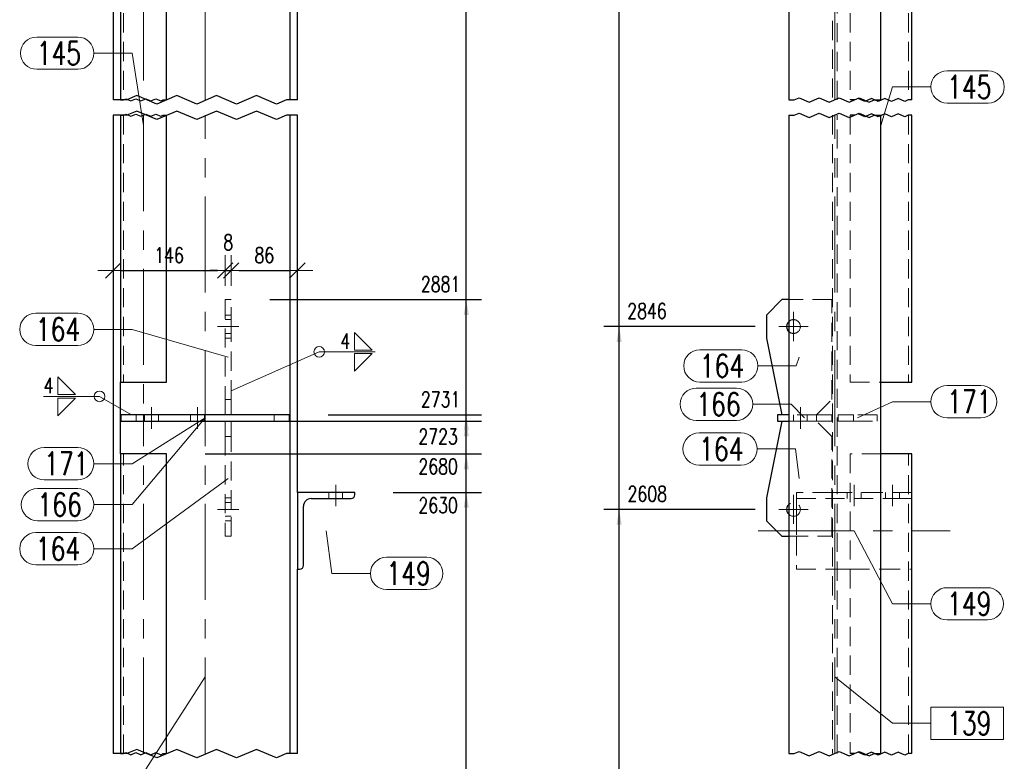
# Model space of a CAD drawing. Header units: millimetres. Extents: x -152 to 454, y 14102 to 14598.
# Tile 8 of 18: x 47 to 175, y 14330 to 14426. Entities that reach past the tile are written whole.
import ezdxf

# ---------------------------------------------------------------- set-up
doc = ezdxf.new("R2010")
doc.units = ezdxf.units.MM
doc.header["$LTSCALE"] = 10
doc.linetypes.add('HIDDEN', pattern=[0.375, 0.25, -0.125])
doc.linetypes.add('MITTE', pattern=[2, 1.25, -0.25, 0.25, -0.25])
doc.layers.get('Defpoints').update_dxf_attribs({"color": 1})
for name, color, linetype, lineweight in [('PS_DIM', 4, 'Continuous', 13), ('PS_Hidden', 2, 'HIDDEN', 9), ('PS_Mid', 5, 'MITTE', 15), ('PS_Pos', 1, 'Continuous', 15), ('PS_Shape', 161, 'Continuous', 30), ('PS_SOLID', 7, 'Continuous', 30), ('PS_Weld', 1, 'Continuous', 9)]:
    doc.layers.add(name, color=color, linetype=linetype, lineweight=lineweight)
doc.styles.add('simplex', font='simplex.shx', dxfattribs={"width": 0.75})
doc.dimstyles.new('1_10_GŁ_DS1-LS10', dxfattribs={"dimtxt": 2, "dimasz": 2, "dimexe": 2, "dimexo": 5, "dimgap": 1, "dimtad": 1, "dimjust": 4, "dimdec": 0, "dimlfac": 10, "dimtxsty": 'simplex', "dimblk1": 'NONE', "dimsah": 1, "dimcen": 2, "dimclrd": 256, "dimclre": 256, "dimclrt": 3, "dimadec": 1, "dimazin": 0, "dimtfac": 1, "dimtdec": 0, "dimtmove": 2, "dimatfit": 3, "dimfxl": 1, "dimarcsym": 0})
doc.dimstyles.new('1_10_PRZ', dxfattribs={"dimtxt": 2, "dimasz": 1, "dimexe": 2, "dimexo": 5, "dimgap": 1, "dimtad": 1, "dimdec": 0, "dimlfac": 10, "dimtxsty": 'simplex', "dimblk": 'dimznak', "dimcen": 2, "dimse1": 1, "dimse2": 1, "dimclrt": 3, "dimadec": 1, "dimazin": 0, "dimtfac": 1, "dimtdec": 0, "dimtix": 1, "dimtmove": 2, "dimatfit": 3, "dimldrblk": 'dim-grot', "dimfxl": 1, "dimarcsym": 0})

# ---------------------------------------------------------------- blocks, each defined once
blk = doc.blocks.new('*D55')
at = {"layer": 'Defpoints', "color": 0, "transparency": 16777216}
for p in [(90.67, 14364.55), (105.17, 14364.55), (83.17, 14212.27)]:
    blk.add_point(p, dxfattribs=at)
at = {"layer": 'PS_DIM', "lineweight": -2, "transparency": 16777216}
for p, q in [((95.67, 14364.55), (107.17, 14364.55)), ((105.17, 14212.27), (105.17, 14362.55)), ((88.17, 14212.27), (107.17, 14212.27))]:
    blk.add_line(p, q, dxfattribs=at)
at = {"layer": 'PS_DIM', "transparency": 16777216}
blk.add_solid([(104.84, 14362.55), (105.51, 14362.55), (105.17, 14364.55)], dxfattribs=at)
at = {"layer": 'PS_DIM', "color": 3, "transparency": 16777216, "insert": (101.51, 14362.87), "char_height": 2, "attachment_point": 5, "rotation": 0.0573, "style": 'simplex'}
blk.add_mtext('2630', dxfattribs=at)
blk = doc.blocks.new('_None')
blk = doc.blocks.new('*D56')
at = {"layer": 'Defpoints', "color": 0, "transparency": 16777216}
for p in [(66.15, 14369.55), (105.17, 14369.55), (83.17, 14212.27)]:
    blk.add_point(p, dxfattribs=at)
at = {"layer": 'PS_DIM', "lineweight": -2, "transparency": 16777216}
for p, q in [((71.15, 14369.55), (107.17, 14369.55)), ((105.17, 14212.27), (105.17, 14367.55)), ((88.17, 14212.27), (107.17, 14212.27))]:
    blk.add_line(p, q, dxfattribs=at)
at = {"layer": 'PS_DIM', "transparency": 16777216}
blk.add_solid([(104.84, 14367.55), (105.51, 14367.55), (105.17, 14369.55)], dxfattribs=at)
at = {"layer": 'PS_DIM', "color": 3, "transparency": 16777216, "insert": (101.51, 14367.93), "char_height": 2, "attachment_point": 5, "rotation": 0.0573, "style": 'simplex'}
blk.add_mtext('2680', dxfattribs=at)
blk = doc.blocks.new('*D57')
at = {"layer": 'Defpoints', "color": 0, "transparency": 16777216}
for p in [(74.57, 14373.84), (105.17, 14373.84), (83.17, 14212.27)]:
    blk.add_point(p, dxfattribs=at)
at = {"layer": 'PS_DIM', "lineweight": -2, "transparency": 16777216}
for p, q in [((79.57, 14373.84), (107.17, 14373.84)), ((105.17, 14212.27), (105.17, 14371.84)), ((88.17, 14212.27), (107.17, 14212.27))]:
    blk.add_line(p, q, dxfattribs=at)
at = {"layer": 'PS_DIM', "transparency": 16777216}
blk.add_solid([(104.84, 14371.84), (105.51, 14371.84), (105.17, 14373.84)], dxfattribs=at)
at = {"layer": 'PS_DIM', "color": 3, "transparency": 16777216, "insert": (101.51, 14371.82), "char_height": 2, "attachment_point": 5, "rotation": 0.0573, "style": 'simplex'}
blk.add_mtext('2723', dxfattribs=at)
blk = doc.blocks.new('*D58')
at = {"layer": 'Defpoints', "color": 0, "transparency": 16777216}
for p in [(82.17, 14374.64), (105.17, 14374.64), (83.17, 14212.27)]:
    blk.add_point(p, dxfattribs=at)
at = {"layer": 'PS_DIM', "lineweight": -2, "transparency": 16777216}
for p, q in [((87.17, 14374.64), (107.17, 14374.64)), ((105.17, 14212.27), (105.17, 14372.64)), ((88.17, 14212.27), (107.17, 14212.27))]:
    blk.add_line(p, q, dxfattribs=at)
at = {"layer": 'PS_DIM', "transparency": 16777216}
blk.add_solid([(104.84, 14372.64), (105.51, 14372.64), (105.17, 14374.64)], dxfattribs=at)
at = {"layer": 'PS_DIM', "color": 3, "transparency": 16777216, "insert": (101.83, 14376.66), "char_height": 2, "attachment_point": 5, "rotation": 0.0573, "style": 'simplex'}
blk.add_mtext('2731', dxfattribs=at)
blk = doc.blocks.new('*D59')
at = {"layer": 'Defpoints', "color": 0, "transparency": 16777216}
for p in [(74.57, 14389.64), (105.17, 14389.64), (83.17, 14212.27)]:
    blk.add_point(p, dxfattribs=at)
at = {"layer": 'PS_DIM', "lineweight": -2, "transparency": 16777216}
for p, q in [((79.57, 14389.64), (107.17, 14389.64)), ((105.17, 14212.27), (105.17, 14387.64)), ((88.17, 14212.27), (107.17, 14212.27))]:
    blk.add_line(p, q, dxfattribs=at)
at = {"layer": 'PS_DIM', "transparency": 16777216}
blk.add_solid([(104.84, 14387.64), (105.51, 14387.64), (105.17, 14389.64)], dxfattribs=at)
at = {"layer": 'PS_DIM', "color": 3, "transparency": 16777216, "insert": (101.83, 14391.66), "char_height": 2, "attachment_point": 5, "rotation": 0.0573, "style": 'simplex'}
blk.add_mtext('2881', dxfattribs=at)
blk = doc.blocks.new('*D60')
at = {"layer": 'Defpoints', "color": 0, "transparency": 16777216}
for p in [(66.15, 14445.68), (105.17, 14445.68), (83.17, 14212.27)]:
    blk.add_point(p, dxfattribs=at)
at = {"layer": 'PS_DIM', "lineweight": -2, "transparency": 16777216}
for p, q in [((71.15, 14445.68), (107.17, 14445.68)), ((105.17, 14212.27), (105.17, 14443.68)), ((88.17, 14212.27), (107.17, 14212.27))]:
    blk.add_line(p, q, dxfattribs=at)
at = {"layer": 'PS_DIM', "transparency": 16777216}
blk.add_solid([(104.84, 14443.68), (105.51, 14443.68), (105.17, 14445.68)], dxfattribs=at)
at = {"layer": 'PS_DIM', "color": 3, "transparency": 16777216, "insert": (101.55, 14444.06), "char_height": 2, "attachment_point": 5, "rotation": 0.0573, "style": 'simplex'}
blk.add_mtext('4369', dxfattribs=at)
blk = doc.blocks.new('*D61')
at = {"layer": 'Defpoints', "color": 0, "transparency": 16777216}
for p in [(74.57, 14449.64), (105.17, 14449.64), (83.17, 14212.27)]:
    blk.add_point(p, dxfattribs=at)
at = {"layer": 'PS_DIM', "lineweight": -2, "transparency": 16777216}
for p, q in [((79.57, 14449.64), (107.17, 14449.64)), ((105.17, 14212.27), (105.17, 14447.64)), ((88.17, 14212.27), (107.17, 14212.27))]:
    blk.add_line(p, q, dxfattribs=at)
at = {"layer": 'PS_DIM', "transparency": 16777216}
blk.add_solid([(104.84, 14447.64), (105.51, 14447.64), (105.17, 14449.64)], dxfattribs=at)
at = {"layer": 'PS_DIM', "color": 3, "transparency": 16777216, "insert": (101.51, 14447.62), "char_height": 2, "attachment_point": 5, "rotation": 0.0573, "style": 'simplex'}
blk.add_mtext('4408', dxfattribs=at)
blk = doc.blocks.new('*D62')
at = {"layer": 'Defpoints', "color": 0, "transparency": 16777216}
for p in [(82.17, 14450.44), (105.17, 14450.44), (83.17, 14212.27)]:
    blk.add_point(p, dxfattribs=at)
at = {"layer": 'PS_DIM', "lineweight": -2, "transparency": 16777216}
for p, q in [((87.17, 14450.44), (107.17, 14450.44)), ((105.17, 14212.27), (105.17, 14448.44)), ((88.17, 14212.27), (107.17, 14212.27))]:
    blk.add_line(p, q, dxfattribs=at)
at = {"layer": 'PS_DIM', "transparency": 16777216}
blk.add_solid([(104.84, 14448.44), (105.51, 14448.44), (105.17, 14450.44)], dxfattribs=at)
at = {"layer": 'PS_DIM', "color": 3, "transparency": 16777216, "insert": (101.69, 14452.46), "char_height": 2, "attachment_point": 5, "rotation": 0.0573, "style": 'simplex'}
blk.add_mtext('4416', dxfattribs=at)
blk = doc.blocks.new('*D63')
at = {"layer": 'Defpoints', "color": 0, "transparency": 16777216}
for p in [(83.17, 14468.8), (105.17, 14468.8), (83.17, 14212.27)]:
    blk.add_point(p, dxfattribs=at)
at = {"layer": 'PS_DIM', "lineweight": -2, "transparency": 16777216}
for p, q in [((88.17, 14468.8), (107.17, 14468.8)), ((105.17, 14212.27), (105.17, 14466.8)), ((88.17, 14212.27), (107.17, 14212.27))]:
    blk.add_line(p, q, dxfattribs=at)
at = {"layer": 'PS_DIM', "transparency": 16777216}
blk.add_solid([(104.84, 14466.8), (105.51, 14466.8), (105.17, 14468.8)], dxfattribs=at)
at = {"layer": 'PS_DIM', "color": 3, "transparency": 16777216, "insert": (101.51, 14466.78), "char_height": 2, "attachment_point": 5, "rotation": 0.0573, "style": 'simplex'}
blk.add_mtext('4600', dxfattribs=at)
blk = doc.blocks.new('dimznak')
at = {"color": 0}
for points in [[(0, 2), (0, -2)], [(-2, 0), (2, 0)]]:
    blk.add_lwpolyline(points, dxfattribs=at)
at = {"color": 2}
blk.add_lwpolyline([(1, 1), (-1, -1)], dxfattribs=at)
blk = doc.blocks.new('*D68')
at = {"layer": 'Defpoints', "color": 0, "transparency": 16777216}
for p in [(73.77, 14393.42), (59.17, 14391.78), (73.77, 14389.64)]:
    blk.add_point(p, dxfattribs=at)
at = {"layer": 'PS_DIM', "color": 0, "lineweight": -2, "transparency": 16777216}
blk.add_line((60.17, 14393.42), (72.77, 14393.42), dxfattribs=at)
at = {"layer": 'PS_DIM', "color": 0, "lineweight": -2, "transparency": 16777216, "rotation": 180}
blk.add_blockref('dimznak', (59.17, 14393.42), dxfattribs=at)
at = {"layer": 'PS_DIM', "color": 0, "lineweight": -2, "transparency": 16777216}
blk.add_blockref('dimznak', (73.77, 14393.42), dxfattribs=at)
at = {"layer": 'PS_DIM', "color": 3, "transparency": 16777216, "insert": (66.47, 14395.42), "char_height": 2, "attachment_point": 5, "style": 'simplex'}
blk.add_mtext('146', dxfattribs=at)
blk = doc.blocks.new('dim-grot')
blk.add_hatch(color=256).paths.add_polyline_path([(0, 0), (-2, 0.5), (-2, -0.5)])
blk.add_lwpolyline([(0, 0), (-2, 0.5), (-2, -0.5), (0, 0)])
blk = doc.blocks.new('*D69')
at = {"layer": 'Defpoints', "color": 0, "transparency": 16777216}
for p in [(74.57, 14393.42), (73.77, 14389.64), (74.57, 14389.64)]:
    blk.add_point(p, dxfattribs=at)
at = {"layer": 'PS_DIM', "color": 0, "lineweight": -2, "transparency": 16777216}
for p, q in [((72.77, 14393.42), (71.77, 14393.42)), ((73.77, 14393.42), (74.57, 14393.42)), ((75.57, 14393.42), (76.57, 14393.42))]:
    blk.add_line(p, q, dxfattribs=at)
blk.add_blockref('dimznak', (73.77, 14393.42), dxfattribs=at)
at = {"layer": 'PS_DIM', "color": 0, "lineweight": -2, "transparency": 16777216, "rotation": 180}
blk.add_blockref('dimznak', (74.57, 14393.42), dxfattribs=at)
at = {"layer": 'PS_DIM', "color": 3, "transparency": 16777216, "insert": (74.17, 14397.1), "char_height": 2, "attachment_point": 5, "style": 'simplex'}
blk.add_mtext('8', dxfattribs=at)
blk = doc.blocks.new('*D70')
at = {"layer": 'Defpoints', "color": 0, "transparency": 16777216}
for p in [(83.17, 14393.42), (83.17, 14390.76), (74.57, 14389.64)]:
    blk.add_point(p, dxfattribs=at)
at = {"layer": 'PS_DIM', "color": 0, "lineweight": -2, "transparency": 16777216}
blk.add_line((75.57, 14393.42), (82.17, 14393.42), dxfattribs=at)
at = {"layer": 'PS_DIM', "color": 0, "lineweight": -2, "transparency": 16777216, "rotation": 180}
blk.add_blockref('dimznak', (74.57, 14393.42), dxfattribs=at)
at = {"layer": 'PS_DIM', "color": 0, "lineweight": -2, "transparency": 16777216}
blk.add_blockref('dimznak', (83.17, 14393.42), dxfattribs=at)
at = {"layer": 'PS_DIM', "color": 3, "transparency": 16777216, "insert": (78.87, 14395.42), "char_height": 2, "attachment_point": 5, "style": 'simplex'}
blk.add_mtext('86', dxfattribs=at)
blk = doc.blocks.new('*D78')
at = {"layer": 'Defpoints', "color": 0, "transparency": 16777216}
for p in [(125.09, 14362.34), (147.79, 14362.34), (159.19, 14212.27)]:
    blk.add_point(p, dxfattribs=at)
at = {"layer": 'PS_DIM', "lineweight": -2, "transparency": 16777216}
for p, q in [((142.79, 14362.34), (123.09, 14362.34)), ((125.09, 14212.27), (125.09, 14360.34)), ((154.19, 14212.27), (123.09, 14212.27))]:
    blk.add_line(p, q, dxfattribs=at)
at = {"layer": 'PS_DIM', "transparency": 16777216}
blk.add_solid([(124.75, 14360.34), (125.42, 14360.34), (125.09, 14362.34)], dxfattribs=at)
at = {"layer": 'PS_DIM', "color": 3, "transparency": 16777216, "insert": (128.75, 14364.36), "char_height": 2, "attachment_point": 5, "rotation": 0.0573, "style": 'simplex'}
blk.add_mtext('2608', dxfattribs=at)
blk = doc.blocks.new('*D79')
at = {"layer": 'Defpoints', "color": 0, "transparency": 16777216}
for p in [(125.09, 14386.14), (147.79, 14386.14), (159.19, 14212.27)]:
    blk.add_point(p, dxfattribs=at)
at = {"layer": 'PS_DIM', "lineweight": -2, "transparency": 16777216}
for p, q in [((142.79, 14386.14), (123.09, 14386.14)), ((125.09, 14212.27), (125.09, 14384.14)), ((154.19, 14212.27), (123.09, 14212.27))]:
    blk.add_line(p, q, dxfattribs=at)
at = {"layer": 'PS_DIM', "transparency": 16777216}
blk.add_solid([(124.75, 14384.14), (125.42, 14384.14), (125.09, 14386.14)], dxfattribs=at)
at = {"layer": 'PS_DIM', "color": 3, "transparency": 16777216, "insert": (128.71, 14388.16), "char_height": 2, "attachment_point": 5, "rotation": 0.0573, "style": 'simplex'}
blk.add_mtext('2846', dxfattribs=at)
blk = doc.blocks.new('*D80')
at = {"layer": 'Defpoints', "color": 0, "transparency": 16777216}
for p in [(125.09, 14440.84), (149.69, 14440.84), (159.19, 14212.27)]:
    blk.add_point(p, dxfattribs=at)
at = {"layer": 'PS_DIM', "lineweight": -2, "transparency": 16777216}
for p, q in [((144.69, 14440.84), (123.09, 14440.84)), ((125.09, 14212.27), (125.09, 14438.84)), ((154.19, 14212.27), (123.09, 14212.27))]:
    blk.add_line(p, q, dxfattribs=at)
at = {"layer": 'PS_DIM', "transparency": 16777216}
blk.add_solid([(124.75, 14438.84), (125.42, 14438.84), (125.09, 14440.84)], dxfattribs=at)
at = {"layer": 'PS_DIM', "color": 3, "transparency": 16777216, "insert": (128.75, 14438.82), "char_height": 2, "attachment_point": 5, "rotation": 0.0573, "style": 'simplex'}
blk.add_mtext('4320', dxfattribs=at)
blk = doc.blocks.new('*D81')
at = {"layer": 'Defpoints', "color": 0, "transparency": 16777216}
for p in [(125.09, 14443.14), (147.79, 14443.14), (159.19, 14212.27)]:
    blk.add_point(p, dxfattribs=at)
at = {"layer": 'PS_DIM', "lineweight": -2, "transparency": 16777216}
for p, q in [((142.79, 14443.14), (123.09, 14443.14)), ((125.09, 14212.27), (125.09, 14441.14)), ((154.19, 14212.27), (123.09, 14212.27))]:
    blk.add_line(p, q, dxfattribs=at)
at = {"layer": 'PS_DIM', "transparency": 16777216}
blk.add_solid([(124.75, 14441.14), (125.42, 14441.14), (125.09, 14443.14)], dxfattribs=at)
at = {"layer": 'PS_DIM', "color": 3, "transparency": 16777216, "insert": (128.75, 14445.16), "char_height": 2, "attachment_point": 5, "rotation": 0.0573, "style": 'simplex'}
blk.add_mtext('4343', dxfattribs=at)
blk = doc.blocks.new('*D82')
at = {"layer": 'Defpoints', "color": 0, "transparency": 16777216}
for p in [(125.09, 14459.24), (149.69, 14459.24), (159.19, 14212.27)]:
    blk.add_point(p, dxfattribs=at)
at = {"layer": 'PS_DIM', "lineweight": -2, "transparency": 16777216}
for p, q in [((144.69, 14459.24), (123.09, 14459.24)), ((125.09, 14212.27), (125.09, 14457.24)), ((154.19, 14212.27), (123.09, 14212.27))]:
    blk.add_line(p, q, dxfattribs=at)
at = {"layer": 'PS_DIM', "transparency": 16777216}
blk.add_solid([(124.75, 14457.24), (125.42, 14457.24), (125.09, 14459.24)], dxfattribs=at)
at = {"layer": 'PS_DIM', "color": 3, "transparency": 16777216, "insert": (128.79, 14457.46), "char_height": 2, "attachment_point": 5, "rotation": 0.0573, "style": 'simplex'}
blk.add_mtext('4504', dxfattribs=at)
blk = doc.blocks.new('*D83')
at = {"layer": 'Defpoints', "color": 0, "transparency": 16777216}
for p in [(125.09, 14464.61), (153.19, 14464.61), (159.19, 14212.27)]:
    blk.add_point(p, dxfattribs=at)
at = {"layer": 'PS_DIM', "lineweight": -2, "transparency": 16777216}
for p, q in [((148.19, 14464.61), (123.09, 14464.61)), ((125.09, 14212.27), (125.09, 14462.61)), ((154.19, 14212.27), (123.09, 14212.27))]:
    blk.add_line(p, q, dxfattribs=at)
at = {"layer": 'PS_DIM', "transparency": 16777216}
blk.add_solid([(124.75, 14462.61), (125.42, 14462.61), (125.09, 14464.61)], dxfattribs=at)
at = {"layer": 'PS_DIM', "color": 3, "transparency": 16777216, "insert": (128.75, 14462.59), "char_height": 2, "attachment_point": 5, "rotation": 0.0573, "style": 'simplex'}
blk.add_mtext('4558', dxfattribs=at)
blk = doc.blocks.new('*D84')
at = {"layer": 'Defpoints', "color": 0, "transparency": 16777216}
for p in [(125.09, 14465.36), (153.19, 14465.36), (159.19, 14212.27)]:
    blk.add_point(p, dxfattribs=at)
at = {"layer": 'PS_DIM', "lineweight": -2, "transparency": 16777216}
for p, q in [((148.19, 14465.36), (123.09, 14465.36)), ((125.09, 14212.27), (125.09, 14463.36)), ((154.19, 14212.27), (123.09, 14212.27))]:
    blk.add_line(p, q, dxfattribs=at)
at = {"layer": 'PS_DIM', "transparency": 16777216}
blk.add_solid([(124.75, 14463.36), (125.42, 14463.36), (125.09, 14465.36)], dxfattribs=at)
at = {"layer": 'PS_DIM', "color": 3, "transparency": 16777216, "insert": (128.71, 14467.38), "char_height": 2, "attachment_point": 5, "rotation": 0.0573, "style": 'simplex'}
blk.add_mtext('4566', dxfattribs=at)
blk = doc.blocks.new('*D85')
at = {"layer": 'Defpoints', "color": 0, "transparency": 16777216}
for p in [(125.09, 14468.8), (147.19, 14468.8), (159.19, 14212.27)]:
    blk.add_point(p, dxfattribs=at)
at = {"layer": 'PS_DIM', "lineweight": -2, "transparency": 16777216}
for p, q in [((142.19, 14468.8), (123.09, 14468.8)), ((125.09, 14212.27), (125.09, 14466.8)), ((154.19, 14212.27), (123.09, 14212.27))]:
    blk.add_line(p, q, dxfattribs=at)
at = {"layer": 'PS_DIM', "transparency": 16777216}
blk.add_solid([(124.75, 14466.8), (125.42, 14466.8), (125.09, 14468.8)], dxfattribs=at)
at = {"layer": 'PS_DIM', "color": 3, "transparency": 16777216, "insert": (128.75, 14470.82), "char_height": 2, "attachment_point": 5, "rotation": 0.0573, "style": 'simplex'}
blk.add_mtext('4600', dxfattribs=at)
blk = doc.blocks.new('*X227')
at = {"color": 1}
for p, q in [((60.51, 14415.64), (60.83, 14415.77)), ((60.83, 14415.77), (61.48, 14415.5)), ((62.26, 14416.19), (60.96, 14415.64)), ((61.48, 14415.5), (62.13, 14415.77)), ((62.13, 14415.77), (62.78, 14415.5)), ((64.86, 14415.09), (62.26, 14416.19)), ((62.78, 14415.5), (63.43, 14415.77)), ((63.43, 14415.77), (64.08, 14415.5)), ((64.08, 14415.5), (64.73, 14415.77)), ((64.73, 14415.77), (65.38, 14415.5)), ((67.46, 14416.19), (64.86, 14415.09)), ((70.06, 14415.09), (67.46, 14416.19)), ((72.66, 14416.19), (70.06, 14415.09)), ((75.26, 14415.09), (72.66, 14416.19)), ((77.86, 14416.19), (75.26, 14415.09)), ((80.46, 14415.09), (77.86, 14416.19)), ((60.96, 14415.64), (59.17, 14415.64)), ((60.15, 14415.64), (60.51, 14415.64)), ((65.38, 14415.5), (65.71, 14415.64)), ((65.71, 14415.64), (66.15, 14415.64)), ((81.76, 14415.64), (80.46, 14415.09)), ((83.17, 14415.64), (81.76, 14415.64)), ((60.96, 14413.64), (59.17, 14413.64)), ((60.15, 14413.64), (60.51, 14413.64)), ((60.51, 14413.64), (60.83, 14413.77)), ((60.83, 14413.77), (61.48, 14413.5)), ((62.26, 14414.19), (60.96, 14413.64)), ((61.48, 14413.5), (62.13, 14413.77)), ((62.13, 14413.77), (62.78, 14413.5)), ((64.86, 14413.09), (62.26, 14414.19)), ((62.78, 14413.5), (63.43, 14413.77)), ((63.43, 14413.77), (64.08, 14413.5)), ((64.08, 14413.5), (64.73, 14413.77)), ((64.73, 14413.77), (65.38, 14413.5)), ((67.46, 14414.19), (64.86, 14413.09)), ((65.38, 14413.5), (65.71, 14413.64)), ((65.71, 14413.64), (66.15, 14413.64)), ((70.06, 14413.09), (67.46, 14414.19)), ((72.66, 14414.19), (70.06, 14413.09)), ((75.26, 14413.09), (72.66, 14414.19)), ((77.86, 14414.19), (75.26, 14413.09)), ((80.46, 14413.09), (77.86, 14414.19)), ((81.76, 14413.64), (80.46, 14413.09)), ((83.17, 14413.64), (81.76, 14413.64)), ((62.26, 14331.1), (60.96, 14330.55)), ((64.86, 14330), (62.26, 14331.1)), ((67.46, 14331.1), (64.86, 14330)), ((70.06, 14330), (67.46, 14331.1)), ((72.66, 14331.1), (70.06, 14330)), ((75.26, 14330), (72.66, 14331.1)), ((77.86, 14331.1), (75.26, 14330)), ((80.46, 14330), (77.86, 14331.1)), ((60.96, 14330.55), (59.17, 14330.55)), ((60.15, 14330.55), (60.51, 14330.55)), ((60.51, 14330.55), (60.83, 14330.69)), ((60.83, 14330.69), (61.48, 14330.41)), ((61.48, 14330.41), (62.13, 14330.69)), ((62.13, 14330.69), (62.78, 14330.41)), ((62.78, 14330.41), (63.43, 14330.69)), ((63.43, 14330.69), (64.08, 14330.41)), ((64.08, 14330.41), (64.73, 14330.69)), ((64.73, 14330.69), (65.38, 14330.41)), ((65.38, 14330.41), (65.71, 14330.55)), ((65.71, 14330.55), (66.15, 14330.55)), ((81.76, 14330.55), (80.46, 14330)), ((83.17, 14330.55), (81.76, 14330.55))]:
    blk.add_line(p, q, dxfattribs=at)
at = {"layer": 'PS_Hidden', "color": 2, "linetype": 'HIDDEN'}
for p, q in [((82.19, 14415.64), (82.19, 14465.36)), ((60.55, 14445.68), (60.55, 14415.64)), ((60.55, 14413.64), (60.55, 14378.92)), ((82.19, 14330.55), (82.19, 14413.64)), ((74.57, 14389.64), (73.77, 14389.64)), ((73.77, 14389.64), (73.77, 14376.64)), ((74.57, 14386.14), (74.57, 14389.64)), ((74.57, 14387.64), (73.77, 14387.64)), ((74.57, 14387.04), (73.77, 14387.04)), ((73.77, 14385.24), (74.57, 14385.24)), ((74.57, 14376.64), (74.57, 14386.14)), ((74.57, 14384.64), (73.77, 14384.64)), ((74.57, 14376.64), (73.77, 14376.64)), ((73.77, 14376.64), (73.77, 14374.64)), ((74.57, 14374.64), (74.57, 14376.64)), ((62.17, 14373.84), (62.17, 14374.64)), ((63.27, 14374.64), (63.27, 14373.84)), ((65.07, 14373.84), (65.07, 14374.64)), ((69.27, 14374.64), (69.27, 14373.84)), ((71.07, 14373.84), (71.07, 14374.64)), ((73.77, 14373.84), (73.77, 14371.84)), ((74.57, 14371.84), (74.57, 14373.84)), ((80.17, 14373.84), (80.17, 14374.64)), ((73.77, 14371.84), (73.77, 14358.84)), ((73.77, 14371.84), (74.57, 14371.84)), ((74.57, 14362.34), (74.57, 14371.84)), ((60.55, 14330.55), (60.55, 14369.55)), ((87.27, 14364.55), (87.27, 14363.75)), ((89.07, 14363.75), (89.07, 14364.55)), ((73.77, 14363.84), (74.57, 14363.84)), ((74.57, 14363.24), (73.77, 14363.24)), ((74.57, 14358.84), (74.57, 14362.34)), ((73.77, 14361.44), (74.57, 14361.44)), ((73.77, 14360.84), (74.57, 14360.84)), ((73.77, 14358.84), (74.57, 14358.84))]:
    blk.add_line(p, q, dxfattribs=at)
at = {"layer": 'PS_Mid', "color": 5, "linetype": 'MITTE'}
for p, q in [((71.17, 14415.64), (71.17, 14473.8)), ((63.15, 14450.68), (63.15, 14415.64)), ((63.15, 14413.64), (63.15, 14373.92)), ((71.17, 14330.55), (71.17, 14413.64)), ((72.77, 14386.14), (75.57, 14386.14)), ((64.17, 14375.64), (64.17, 14372.84)), ((70.17, 14375.64), (70.17, 14372.84)), ((63.15, 14330.55), (63.15, 14374.55)), ((88.17, 14362.75), (88.17, 14365.55)), ((88.17, 14362.75), (88.17, 14365.55)), ((72.77, 14362.34), (75.57, 14362.34)), ((86.92, 14359.55), (86.92, 14359.55))]:
    blk.add_line(p, q, dxfattribs=at)
at = {"layer": 'PS_SOLID', "color": 7, "linetype": 'Continuous'}
for p, q in [((82.19, 14468.8), (82.19, 14415.64)), ((59.17, 14467.08), (59.17, 14415.64)), ((60.15, 14445.68), (60.15, 14415.64)), ((66.15, 14415.64), (66.15, 14445.68)), ((83.17, 14415.64), (83.17, 14440.84)), ((59.17, 14413.64), (59.17, 14330.55)), ((60.15, 14413.64), (60.15, 14378.92)), ((66.15, 14378.92), (66.15, 14413.64)), ((82.19, 14413.64), (82.19, 14330.55)), ((83.17, 14364.55), (83.17, 14413.64)), ((60.15, 14378.92), (66.15, 14378.92)), ((60.15, 14369.55), (60.15, 14378.92)), ((82.17, 14374.64), (60.17, 14374.64)), ((60.17, 14374.64), (60.17, 14373.84)), ((60.17, 14373.84), (82.17, 14373.84)), ((82.17, 14373.84), (82.17, 14374.64)), ((66.15, 14369.55), (60.15, 14369.55)), ((60.15, 14369.55), (60.15, 14330.55)), ((66.15, 14330.55), (66.15, 14369.55)), ((90.67, 14364.55), (83.17, 14364.55)), ((83.17, 14364.55), (83.17, 14354.55)), ((90.67, 14364.25), (90.67, 14364.55)), ((84.97, 14363.75), (88.17, 14363.75)), ((88.17, 14363.75), (90.17, 14363.75)), ((83.97, 14355.05), (83.97, 14362.75)), ((83.17, 14354.55), (83.47, 14354.55)), ((83.17, 14330.55), (83.17, 14354.55))]:
    blk.add_line(p, q, dxfattribs=at)
at = {"layer": 'PS_SOLID'}
for centre, radius, start, end in [((84.97, 14362.75), 1, 90, 180), ((90.17, 14364.25), 0.5, 270, 360), ((83.47, 14355.05), 0.5, 270, 360)]:
    blk.add_arc(centre, radius, start, end, dxfattribs=at)
blk = doc.blocks.new('*X228')
at = {"color": 1}
for p, q in [((71.17, 14374.24), (61.67, 14362.96)), ((49.32, 14365.06), (54.57, 14365.06)), ((56.67, 14362.96), (61.67, 14362.96)), ((49.32, 14360.86), (54.57, 14360.86))]:
    blk.add_line(p, q, dxfattribs=at)
for centre, start, end in [((49.32, 14362.96), 90, 270), ((54.57, 14362.96), 270, 90)]:
    blk.add_arc(centre, 2.1, start, end, dxfattribs=at)
at = {"color": 2, "style": 'simplex', "width": 0.75}
blk.add_text('166', height=3, dxfattribs=at).set_placement((49.32, 14361.46))
blk = doc.blocks.new('*X229')
at = {"color": 1}
for p, q in [((71.17, 14374.24), (61.67, 14368.29)), ((50.18, 14370.39), (54.57, 14370.39)), ((56.67, 14368.29), (61.67, 14368.29)), ((50.18, 14366.19), (54.57, 14366.19))]:
    blk.add_line(p, q, dxfattribs=at)
for centre, start, end in [((50.18, 14368.29), 90, 270), ((54.57, 14368.29), 270, 90)]:
    blk.add_arc(centre, 2.1, start, end, dxfattribs=at)
at = {"color": 2, "style": 'simplex', "width": 0.75}
blk.add_text('171', height=3, dxfattribs=at).set_placement((50.18, 14366.79))
blk = doc.blocks.new('*X230')
at = {"color": 1}
for p, q in [((49.11, 14387.87), (54.57, 14387.87)), ((56.67, 14385.77), (61.67, 14385.77)), ((74.17, 14382.14), (61.67, 14385.77)), ((49.11, 14383.67), (54.57, 14383.67))]:
    blk.add_line(p, q, dxfattribs=at)
for centre, start, end in [((49.11, 14385.77), 90, 270), ((54.57, 14385.77), 270, 90)]:
    blk.add_arc(centre, 2.1, start, end, dxfattribs=at)
at = {"color": 2, "style": 'simplex', "width": 0.75}
blk.add_text('164', height=3, dxfattribs=at).set_placement((49.11, 14384.27))
blk = doc.blocks.new('*X231')
at = {"color": 1}
for p, q in [((74.17, 14366.34), (61.67, 14357.21)), ((49.11, 14359.31), (54.57, 14359.31)), ((56.67, 14357.21), (61.67, 14357.21)), ((49.11, 14355.11), (54.57, 14355.11))]:
    blk.add_line(p, q, dxfattribs=at)
for centre, start, end in [((49.11, 14357.21), 90, 270), ((54.57, 14357.21), 270, 90)]:
    blk.add_arc(centre, 2.1, start, end, dxfattribs=at)
at = {"color": 2, "style": 'simplex', "width": 0.75}
blk.add_text('164', height=3, dxfattribs=at).set_placement((49.11, 14355.71))
blk = doc.blocks.new('*X232')
at = {"color": 1}
for p, q in [((86.92, 14359.55), (87.68, 14354)), ((94.78, 14356.1), (100.03, 14356.1)), ((87.68, 14354), (92.68, 14354)), ((94.78, 14351.9), (100.03, 14351.9))]:
    blk.add_line(p, q, dxfattribs=at)
for centre, start, end in [((94.78, 14354), 90, 270), ((100.03, 14354), 270, 90)]:
    blk.add_arc(centre, 2.1, start, end, dxfattribs=at)
at = {"color": 2, "style": 'simplex', "width": 0.75}
blk.add_text('149', height=3, dxfattribs=at).set_placement((94.78, 14352.5))
blk = doc.blocks.new('*X233')
at = {"color": 1}
for p, q in [((71.17, 14340.53), (61.67, 14325.78)), ((56.67, 14327.88), (47.22, 14327.88)), ((47.22, 14327.88), (47.22, 14323.68)), ((56.67, 14323.68), (56.67, 14327.88)), ((56.67, 14325.78), (61.67, 14325.78)), ((47.22, 14323.68), (56.67, 14323.68))]:
    blk.add_line(p, q, dxfattribs=at)
at = {"color": 2, "style": 'simplex', "width": 0.75}
blk.add_text('139', height=3, dxfattribs=at).set_placement((49.32, 14324.28))
blk = doc.blocks.new('*X234')
at = {"color": 1}
for p, q in [((49.22, 14423.82), (54.57, 14423.82)), ((56.67, 14421.72), (61.67, 14421.72)), ((63.15, 14412.3), (61.67, 14421.72)), ((49.22, 14419.62), (54.57, 14419.62))]:
    blk.add_line(p, q, dxfattribs=at)
for centre, start, end in [((49.22, 14421.72), 90, 270), ((54.57, 14421.72), 270, 90)]:
    blk.add_arc(centre, 2.1, start, end, dxfattribs=at)
at = {"color": 2, "style": 'simplex', "width": 0.75}
blk.add_text('145', height=3, dxfattribs=at).set_placement((49.22, 14420.22))
blk = doc.blocks.new('*X252')
at = {"color": 1}
for p, q in [((147.9, 14415.64), (148.55, 14415.91)), ((148.55, 14415.91), (149.85, 14415.36)), ((149.85, 14415.36), (151.15, 14415.91)), ((151.15, 14415.91), (152.45, 14415.36)), ((152.45, 14415.36), (153.75, 14415.91)), ((153.75, 14415.91), (155.05, 14415.36)), ((155.05, 14415.36), (156.35, 14415.91)), ((156.22, 14415.82), (155.79, 14415.64)), ((157.09, 14415.45), (156.22, 14415.82)), ((156.35, 14415.91), (157.65, 14415.36)), ((157.96, 14415.82), (157.09, 14415.45)), ((158.82, 14415.45), (157.96, 14415.82)), ((159.69, 14415.82), (158.82, 14415.45)), ((160.56, 14415.45), (159.69, 14415.82)), ((161.42, 14415.82), (160.56, 14415.45)), ((162.29, 14415.45), (161.42, 14415.82)), ((147.19, 14415.64), (147.9, 14415.64)), ((155.79, 14415.64), (155.19, 14415.64)), ((157.65, 14415.36), (158.3, 14415.64)), ((158.3, 14415.64), (159.19, 14415.64)), ((162.72, 14415.64), (162.29, 14415.45)), ((163.19, 14415.64), (162.72, 14415.64)), ((147.19, 14413.64), (147.9, 14413.64)), ((147.9, 14413.64), (148.55, 14413.91)), ((148.55, 14413.91), (149.85, 14413.36)), ((149.85, 14413.36), (151.15, 14413.91)), ((151.15, 14413.91), (152.45, 14413.36)), ((152.45, 14413.36), (153.75, 14413.91)), ((153.75, 14413.91), (155.05, 14413.36)), ((155.05, 14413.36), (156.35, 14413.91)), ((155.79, 14413.64), (155.19, 14413.64)), ((156.22, 14413.82), (155.79, 14413.64)), ((157.09, 14413.45), (156.22, 14413.82)), ((156.35, 14413.91), (157.65, 14413.36)), ((157.96, 14413.82), (157.09, 14413.45)), ((157.65, 14413.36), (158.3, 14413.64)), ((158.82, 14413.45), (157.96, 14413.82)), ((158.3, 14413.64), (159.19, 14413.64)), ((159.69, 14413.82), (158.82, 14413.45)), ((160.56, 14413.45), (159.69, 14413.82)), ((161.42, 14413.82), (160.56, 14413.45)), ((162.29, 14413.45), (161.42, 14413.82)), ((162.72, 14413.64), (162.29, 14413.45)), ((163.19, 14413.64), (162.72, 14413.64)), ((147.19, 14330.55), (147.9, 14330.55)), ((147.9, 14330.55), (148.55, 14330.83)), ((148.55, 14330.83), (149.85, 14330.28)), ((149.85, 14330.28), (151.15, 14330.83)), ((151.15, 14330.83), (152.45, 14330.28)), ((152.45, 14330.28), (153.75, 14330.83)), ((153.75, 14330.83), (155.05, 14330.28)), ((155.05, 14330.28), (156.35, 14330.83)), ((155.79, 14330.55), (155.19, 14330.55)), ((156.22, 14330.73), (155.79, 14330.55)), ((157.09, 14330.37), (156.22, 14330.73)), ((156.35, 14330.83), (157.65, 14330.28)), ((157.96, 14330.73), (157.09, 14330.37)), ((157.65, 14330.28), (158.3, 14330.55)), ((158.82, 14330.37), (157.96, 14330.73)), ((158.3, 14330.55), (159.19, 14330.55)), ((159.69, 14330.73), (158.82, 14330.37)), ((160.56, 14330.37), (159.69, 14330.73)), ((161.42, 14330.73), (160.56, 14330.37)), ((162.29, 14330.37), (161.42, 14330.73)), ((162.72, 14330.55), (162.29, 14330.37)), ((163.19, 14330.55), (162.72, 14330.55))]:
    blk.add_line(p, q, dxfattribs=at)
at = {"layer": 'PS_Hidden', "color": 2, "linetype": 'HIDDEN'}
for p, q in [((152.88, 14467.18), (152.88, 14415.64)), ((153.5, 14415.64), (153.5, 14465.36)), ((155.19, 14445.68), (155.19, 14415.64)), ((162.79, 14445.68), (162.79, 14415.64)), ((147.19, 14439.64), (147.19, 14415.64)), ((147.19, 14413.64), (147.19, 14389.64)), ((152.88, 14413.64), (152.88, 14330.55)), ((153.5, 14330.55), (153.5, 14413.64)), ((155.19, 14413.64), (155.19, 14378.92)), ((162.79, 14413.64), (162.79, 14378.92)), ((147.79, 14389.64), (147.19, 14389.64)), ((147.19, 14389.64), (147.19, 14386.77)), ((152.79, 14389.64), (147.79, 14389.64)), ((152.79, 14376.64), (152.79, 14389.64)), ((147.19, 14386.77), (147.34, 14386.92)), ((147.19, 14386.77), (147.19, 14385.51)), ((147.34, 14385.36), (147.19, 14385.51)), ((147.19, 14385.51), (147.19, 14374.64)), ((155.19, 14378.92), (159.19, 14378.92)), ((150.79, 14374.64), (152.79, 14376.64)), ((145.69, 14374.64), (145.69, 14373.84)), ((147.19, 14374.64), (147.19, 14373.84)), ((150.79, 14374.64), (147.19, 14374.64)), ((147.19, 14373.84), (148.69, 14373.84)), ((147.19, 14373.84), (147.19, 14362.97)), ((147.79, 14374.64), (147.79, 14373.84)), ((147.79, 14374.64), (147.79, 14373.84)), ((148.69, 14373.84), (150.79, 14373.84)), ((149.59, 14373.84), (149.59, 14374.64)), ((150.83, 14374.64), (150.79, 14374.64)), ((150.79, 14374.64), (150.79, 14373.84)), ((150.79, 14373.84), (150.83, 14373.84)), ((152.79, 14371.84), (150.79, 14373.84)), ((150.95, 14374.64), (150.83, 14374.64)), ((150.83, 14373.84), (150.95, 14373.84)), ((151.13, 14374.64), (150.95, 14374.64)), ((150.95, 14373.84), (151.13, 14373.84)), ((151.38, 14374.64), (151.13, 14374.64)), ((151.13, 14373.84), (151.38, 14373.84)), ((151.68, 14374.64), (151.38, 14374.64)), ((151.38, 14373.84), (151.68, 14373.84)), ((152.03, 14374.64), (151.68, 14374.64)), ((151.68, 14373.84), (152.03, 14373.84)), ((152.4, 14374.64), (152.03, 14374.64)), ((152.03, 14373.84), (152.4, 14373.84)), ((152.79, 14374.64), (152.4, 14374.64)), ((152.4, 14373.84), (152.79, 14373.84)), ((152.79, 14373.84), (152.79, 14374.64)), ((153.98, 14374.64), (153.59, 14374.64)), ((153.59, 14374.64), (153.59, 14373.84)), ((153.59, 14373.84), (153.98, 14373.84)), ((154.36, 14374.64), (153.98, 14374.64)), ((153.98, 14373.84), (154.36, 14373.84)), ((154.7, 14374.64), (154.36, 14374.64)), ((154.36, 14373.84), (154.7, 14373.84)), ((155.01, 14374.64), (154.7, 14374.64)), ((154.7, 14373.84), (155.01, 14373.84)), ((155.26, 14374.64), (155.01, 14374.64)), ((155.01, 14373.84), (155.26, 14373.84)), ((155.44, 14374.64), (155.26, 14374.64)), ((155.26, 14373.84), (155.44, 14373.84)), ((155.56, 14374.64), (155.44, 14374.64)), ((155.44, 14373.84), (155.56, 14373.84)), ((155.59, 14374.64), (155.56, 14374.64)), ((155.56, 14373.84), (155.59, 14373.84)), ((158.69, 14374.64), (155.59, 14374.64)), ((155.59, 14373.84), (155.59, 14374.64)), ((155.59, 14373.84), (158.69, 14373.84)), ((158.69, 14373.84), (158.69, 14374.64)), ((152.79, 14358.84), (152.79, 14371.84)), ((159.19, 14369.55), (155.19, 14369.55)), ((155.19, 14369.55), (155.19, 14330.55)), ((162.79, 14330.55), (162.79, 14369.55)), ((152.79, 14364.55), (148.19, 14364.55)), ((148.19, 14364.55), (148.19, 14363.13)), ((152.88, 14364.55), (152.79, 14364.55)), ((153.5, 14364.55), (152.88, 14364.55)), ((155.19, 14364.55), (153.5, 14364.55)), ((154.79, 14364.55), (154.79, 14363.75)), ((159.19, 14364.55), (155.19, 14364.55)), ((156.59, 14363.75), (156.59, 14364.55)), ((163.19, 14364.55), (159.19, 14364.55)), ((159.79, 14364.55), (159.79, 14363.75)), ((161.59, 14363.75), (161.59, 14364.55)), ((148.19, 14363.75), (155.69, 14363.75)), ((155.69, 14363.75), (160.69, 14363.75)), ((160.69, 14363.75), (163.19, 14363.75)), ((147.19, 14362.97), (147.34, 14363.12)), ((147.19, 14362.97), (147.19, 14361.71)), ((148.19, 14363.13), (148.19, 14361.54)), ((147.34, 14361.56), (147.19, 14361.71)), ((147.19, 14361.71), (147.19, 14358.84)), ((148.19, 14361.54), (148.19, 14358.84)), ((147.19, 14358.84), (152.79, 14358.84)), ((147.19, 14358.84), (147.19, 14330.55)), ((148.19, 14358.84), (148.19, 14354.55)), ((148.19, 14354.55), (152.88, 14354.55)), ((152.88, 14354.55), (153.5, 14354.55)), ((153.5, 14354.55), (155.19, 14354.55)), ((155.19, 14354.55), (159.19, 14354.55)), ((159.19, 14354.55), (163.19, 14354.55))]:
    blk.add_line(p, q, dxfattribs=at)
at = {"layer": 'PS_Hidden'}
for centre, start, end in [((147.79, 14386.14), 90, 120), ((147.79, 14386.14), 300, 90), ((147.79, 14386.14), 240, 300), ((147.79, 14362.34), 240, 120)]:
    blk.add_arc(centre, 0.9, start, end, dxfattribs=at)
at = {"layer": 'PS_Mid', "color": 5, "linetype": 'MITTE'}
for p, q in [((153.19, 14415.64), (153.19, 14473.8)), ((159.19, 14450.68), (159.19, 14415.64)), ((153.19, 14330.55), (153.19, 14413.64)), ((159.19, 14413.64), (159.19, 14373.92)), ((147.79, 14388.04), (147.79, 14384.24)), ((149.69, 14386.14), (145.89, 14386.14)), ((148.69, 14375.64), (148.69, 14372.84)), ((148.69, 14375.64), (148.69, 14372.84)), ((159.19, 14330.55), (159.19, 14374.55)), ((155.69, 14362.75), (155.69, 14365.55)), ((160.69, 14362.75), (160.69, 14365.55)), ((147.79, 14364.24), (147.79, 14360.44)), ((149.69, 14362.34), (145.89, 14362.34)), ((143.19, 14359.55), (168.19, 14359.55))]:
    blk.add_line(p, q, dxfattribs=at)
at = {"layer": 'PS_SOLID', "color": 7, "linetype": 'Continuous'}
for p, q in [((147.19, 14467.08), (147.19, 14415.64)), ((159.19, 14415.64), (159.19, 14467.08)), ((163.19, 14415.64), (163.19, 14445.68)), ((147.19, 14413.64), (147.19, 14330.55)), ((159.19, 14330.55), (159.19, 14413.64)), ((163.19, 14378.92), (163.19, 14413.64)), ((146.29, 14389.64), (144.29, 14387.64)), ((147.19, 14389.64), (146.29, 14389.64)), ((144.29, 14387.64), (144.29, 14384.64)), ((147.01, 14386.59), (147.19, 14386.77)), ((147.19, 14385.51), (147.01, 14385.69)), ((144.29, 14384.64), (146.29, 14374.64)), ((159.19, 14378.92), (163.19, 14378.92)), ((146.29, 14373.84), (144.29, 14363.84)), ((147.19, 14374.64), (145.69, 14374.64)), ((145.69, 14374.64), (145.69, 14373.84)), ((145.69, 14373.84), (147.19, 14373.84)), ((163.19, 14369.55), (159.19, 14369.55)), ((163.19, 14330.55), (163.19, 14369.55)), ((144.29, 14363.84), (144.29, 14360.84)), ((147.01, 14362.79), (147.19, 14362.97)), ((147.19, 14361.71), (147.01, 14361.89)), ((144.29, 14360.84), (146.29, 14358.84)), ((146.29, 14358.84), (147.19, 14358.84))]:
    blk.add_line(p, q, dxfattribs=at)
at = {"layer": 'PS_SOLID'}
for centre in [(147.79, 14386.14), (147.79, 14362.34)]:
    blk.add_arc(centre, 0.9, 150, 210, dxfattribs=at)
blk = doc.blocks.new('*X253')
at = {"color": 1}
for p, q in [((167.79, 14378.46), (172.19, 14378.46)), ((156.14, 14374.24), (160.69, 14376.36)), ((160.69, 14376.36), (165.69, 14376.36)), ((167.79, 14374.26), (172.19, 14374.26))]:
    blk.add_line(p, q, dxfattribs=at)
for centre, start, end in [((167.79, 14376.36), 90, 270), ((172.19, 14376.36), 270, 90)]:
    blk.add_arc(centre, 2.1, start, end, dxfattribs=at)
at = {"color": 2, "style": 'simplex', "width": 0.75}
blk.add_text('171', height=3, dxfattribs=at).set_placement((167.79, 14374.86))
blk = doc.blocks.new('*X254')
at = {"color": 1}
for p, q in [((135.13, 14378.13), (140.38, 14378.13)), ((142.48, 14376.03), (147.48, 14376.03)), ((149.24, 14374.24), (147.48, 14376.03)), ((135.13, 14373.93), (140.38, 14373.93))]:
    blk.add_line(p, q, dxfattribs=at)
for centre, start, end in [((135.13, 14376.03), 90, 270), ((140.38, 14376.03), 270, 90)]:
    blk.add_arc(centre, 2.1, start, end, dxfattribs=at)
at = {"color": 2, "style": 'simplex', "width": 0.75}
blk.add_text('166', height=3, dxfattribs=at).set_placement((135.13, 14374.53))
blk = doc.blocks.new('*X255')
at = {"color": 1}
for p, q in [((135.59, 14383.12), (141.05, 14383.12)), ((148.54, 14382.14), (148.15, 14381.02)), ((143.15, 14381.02), (148.15, 14381.02)), ((135.59, 14378.92), (141.05, 14378.92))]:
    blk.add_line(p, q, dxfattribs=at)
for centre, start, end in [((135.59, 14381.02), 90, 270), ((141.05, 14381.02), 270, 90)]:
    blk.add_arc(centre, 2.1, start, end, dxfattribs=at)
at = {"color": 2, "style": 'simplex', "width": 0.75}
blk.add_text('164', height=3, dxfattribs=at).set_placement((135.59, 14379.52))
blk = doc.blocks.new('*X256')
at = {"color": 1}
for p, q in [((135.5, 14372.3), (140.97, 14372.3)), ((143.07, 14370.2), (148.07, 14370.2)), ((148.54, 14366.34), (148.07, 14370.2)), ((135.5, 14368.1), (140.97, 14368.1))]:
    blk.add_line(p, q, dxfattribs=at)
for centre, start, end in [((135.5, 14370.2), 90, 270), ((140.97, 14370.2), 270, 90)]:
    blk.add_arc(centre, 2.1, start, end, dxfattribs=at)
at = {"color": 2, "style": 'simplex', "width": 0.75}
blk.add_text('164', height=3, dxfattribs=at).set_placement((135.5, 14368.7))
blk = doc.blocks.new('*X257')
at = {"color": 1}
for p, q in [((155.69, 14359.55), (160.69, 14350.05)), ((167.79, 14352.15), (173.04, 14352.15)), ((160.69, 14350.05), (165.69, 14350.05)), ((167.79, 14347.95), (173.04, 14347.95))]:
    blk.add_line(p, q, dxfattribs=at)
for centre, start, end in [((167.79, 14350.05), 90, 270), ((173.04, 14350.05), 270, 90)]:
    blk.add_arc(centre, 2.1, start, end, dxfattribs=at)
at = {"color": 2, "style": 'simplex', "width": 0.75}
blk.add_text('149', height=3, dxfattribs=at).set_placement((167.79, 14348.55))
blk = doc.blocks.new('*X258')
at = {"color": 1}
for p, q in [((153.19, 14340.53), (160.69, 14334.5)), ((175.14, 14336.6), (165.69, 14336.6)), ((165.69, 14336.6), (165.69, 14332.4)), ((175.14, 14332.4), (175.14, 14336.6)), ((160.69, 14334.5), (165.69, 14334.5)), ((165.69, 14332.4), (175.14, 14332.4))]:
    blk.add_line(p, q, dxfattribs=at)
at = {"color": 2, "style": 'simplex', "width": 0.75}
blk.add_text('139', height=3, dxfattribs=at).set_placement((167.79, 14333))
blk = doc.blocks.new('*X259')
at = {"color": 1}
for p, q in [((167.79, 14419.43), (173.15, 14419.43)), ((159.19, 14412.3), (160.69, 14417.33)), ((160.69, 14417.33), (165.69, 14417.33)), ((167.79, 14415.23), (173.15, 14415.23))]:
    blk.add_line(p, q, dxfattribs=at)
for centre, start, end in [((167.79, 14417.33), 90, 270), ((173.15, 14417.33), 270, 90)]:
    blk.add_arc(centre, 2.1, start, end, dxfattribs=at)
at = {"color": 2, "style": 'simplex', "width": 0.75}
blk.add_text('145', height=3, dxfattribs=at).set_placement((167.79, 14415.83))
blk = doc.blocks.new('*X324')
at = {"color": 3}
for p, q in [((92.92, 14383.08), (90.62, 14385.38)), ((90.62, 14385.38), (90.62, 14383.08)), ((90.62, 14383.08), (92.92, 14383.08)), ((90.62, 14382.62), (92.92, 14382.62)), ((92.92, 14382.62), (90.62, 14380.32)), ((90.62, 14380.32), (90.62, 14382.62))]:
    blk.add_line(p, q, dxfattribs=at)
at = {"color": 9}
for p, q in [((74.57, 14377.76), (86.02, 14382.85)), ((86.02, 14382.85), (93.3, 14382.85))]:
    blk.add_line(p, q, dxfattribs=at)
blk.add_circle((86.02, 14382.85), 0.69, dxfattribs=at)
at = {"color": 2, "style": 'simplex', "width": 0.75}
blk.add_text('4', height=2, dxfattribs=at).set_placement((88.78, 14383.25))
blk = doc.blocks.new('*X329')
at = {"color": 3}
for p, q in [((54.26, 14377.28), (51.96, 14379.58)), ((51.96, 14379.58), (51.96, 14377.28)), ((51.96, 14377.28), (54.26, 14377.28)), ((51.96, 14376.82), (54.26, 14376.82)), ((54.26, 14376.82), (51.96, 14374.52)), ((51.96, 14374.52), (51.96, 14376.82))]:
    blk.add_line(p, q, dxfattribs=at)
at = {"color": 9}
for p in [(50.12, 14377.05), (61.57, 14374.64)]:
    blk.add_line(p, (57.4, 14377.05), dxfattribs=at)
blk.add_circle((57.4, 14377.05), 0.69, dxfattribs=at)
at = {"color": 2, "style": 'simplex', "width": 0.75}
blk.add_text('4', height=2, dxfattribs=at).set_placement((50.12, 14377.45))

msp = doc.modelspace()

# ---------------------------------------------------------------- block references
at = {"layer": 'PS_Pos'}
for name in ['*X234', '*X259', '*X230', '*X255', '*X254', '*X253', '*X228', '*X229', '*X256', '*X231', '*X232', '*X257', '*X233', '*X258']:
    msp.add_blockref(name, (0, 0), dxfattribs=at)
at = {"layer": 'PS_Shape', "color": 66}
for name in ['*X227', '*X252']:
    msp.add_blockref(name, (0, 0), dxfattribs=at)
at = {"layer": 'PS_Weld'}
for name in ['*X324', '*X329']:
    msp.add_blockref(name, (0, 0), dxfattribs=at)

# ---------------------------------------------------------------- dimensions: what is measured, and where the dimension line sits
at = {"layer": 'PS_DIM'}
for base, p1, p2, text, picture, middle in [((125.09, 14468.8), (159.19, 14212.27), (147.19, 14468.8), '4600', '*D85', (128.75, 14470.82)), ((105.17, 14468.8), (83.17, 14212.27), (83.17, 14468.8), '4600', '*D63', (101.51, 14466.78)), ((125.09, 14465.36), (159.19, 14212.27), (153.19, 14465.36), '4566', '*D84', (128.71, 14467.38)), ((125.09, 14464.61), (159.19, 14212.27), (153.19, 14464.61), '4558', '*D83', (128.75, 14462.59)), ((125.09, 14459.24), (159.19, 14212.27), (149.69, 14459.24), '4504', '*D82', (128.79, 14457.46)), ((105.17, 14450.44), (83.17, 14212.27), (82.17, 14450.44), '4416', '*D62', (101.69, 14452.46)), ((105.17, 14449.64), (83.17, 14212.27), (74.57, 14449.64), '4408', '*D61', (101.51, 14447.62)), ((105.17, 14445.68), (83.17, 14212.27), (66.15, 14445.68), '4369', '*D60', (101.55, 14444.06)), ((125.09, 14443.14), (159.19, 14212.27), (147.79, 14443.14), '4343', '*D81', (128.75, 14445.16)), ((125.09, 14440.84), (159.19, 14212.27), (149.69, 14440.84), '4320', '*D80', (128.75, 14438.82)), ((105.17, 14389.64), (83.17, 14212.27), (74.57, 14389.64), '2881', '*D59', (101.83, 14391.66)), ((125.09, 14386.14), (159.19, 14212.27), (147.79, 14386.14), '2846', '*D79', (128.71, 14388.16)), ((105.17, 14374.64), (83.17, 14212.27), (82.17, 14374.64), '2731', '*D58', (101.83, 14376.66)), ((105.17, 14373.84), (83.17, 14212.27), (74.57, 14373.84), '2723', '*D57', (101.51, 14371.82)), ((105.17, 14369.55), (83.17, 14212.27), (66.15, 14369.55), '2680', '*D56', (101.51, 14367.93)), ((105.17, 14364.55), (83.17, 14212.27), (90.67, 14364.55), '2630', '*D55', (101.51, 14362.87)), ((125.09, 14362.34), (159.19, 14212.27), (147.79, 14362.34), '2608', '*D78', (128.75, 14364.36))]:
    dim = msp.add_linear_dim(base=base, p1=p1, p2=p2, angle=90, text=text, dimstyle='1_10_GŁ_DS1-LS10', dxfattribs=at)
    dim.commit()
    dim.dimension.update_dxf_attribs({"geometry": picture, "text_midpoint": middle, "dimtype": 128, "text_rotation": 0.0573})
dim = msp.add_linear_dim(base=(74.57, 14393.42), p1=(73.77, 14389.64), p2=(74.57, 14389.64), dimstyle='1_10_PRZ', dxfattribs=at)
dim.commit()
dim.dimension.update_dxf_attribs({"geometry": '*D69', "text_midpoint": (74.17, 14397.1), "dimtype": 128})
for base, p1, p2, picture, middle in [((73.77, 14393.42), (59.17, 14391.78), (73.77, 14389.64), '*D68', (66.47, 14395.42)), ((83.17, 14393.42), (74.57, 14389.64), (83.17, 14390.76), '*D70', (78.87, 14395.42))]:
    dim = msp.add_linear_dim(base=base, p1=p1, p2=p2, dimstyle='1_10_PRZ', dxfattribs=at)
    dim.commit()
    dim.dimension.update_dxf_attribs({"geometry": picture, "text_midpoint": middle})

doc.saveas('drawing.dxf')
